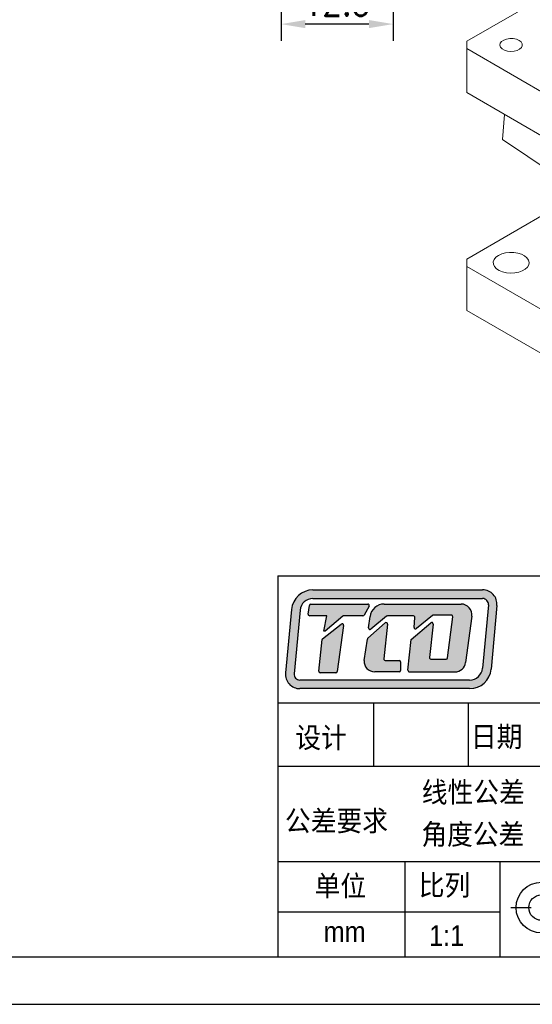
# Model space of a CAD drawing. Header units: millimetres. Extents: x 974 to 1271, y 297 to 507.
# Tile 3 of 5: x 1137 to 1195, y 297 to 406. Entities that reach past the tile are written whole.
import ezdxf

# ---------------------------------------------------------------- set-up
doc = ezdxf.new("R2010")
doc.units = ezdxf.units.MM
doc.header["$LTSCALE"] = 0.5
doc.layers.get('0').update_dxf_attribs({"lineweight": 25})
doc.layers.add('外框', color=7, linetype='Continuous', lineweight=25)
doc.layers.add('标注', color=1, linetype='Continuous', lineweight=15)
doc.styles.add('SLDTEXTSTYLE1', font='Gothic.ttf', dxfattribs={"width": 0.913, "bigfont": 'bigfont'})
doc.styles.get("Standard").update_dxf_attribs({"font": 'txt.shx', "width": 0.67})
doc.dimstyles.new('1.5', dxfattribs={"dimscale": 1.5, "dimtxt": 2.5, "dimasz": 1.8, "dimexe": 1.25, "dimexo": 0.625, "dimtad": 1, "dimdsep": 46, "dimtxsty": 'Standard', "dimcen": 1.8, "dimadec": 0, "dimazin": 0, "dimtfac": 1, "dimtmove": 0, "dimatfit": 3, "dimfxl": 0, "dimarcsym": 0})

# ---------------------------------------------------------------- blocks, each defined once
blk = doc.blocks.new('Y')
at = {"lineweight": 30}
for p, q in [((-4136.76, 2009.27), (-3862.74, 2009.27)), ((-4154.44, 2003.97), (-3857.44, 2003.97)), ((-4154.44, 2003.97), (-3857.44, 2003.97))]:
    blk.add_line(p, q, dxfattribs=at)
blk = doc.blocks.new('W')
blk.add_blockref('Y', (0, 0))
blk = doc.blocks.new('*D37')
at = {"layer": 'Defpoints', "color": 0, "transparency": 16777216}
for p in [(1166.59, 420.29), (1179.09, 414.79), (1166.59, 405.79)]:
    blk.add_point(p, dxfattribs=at)
at = {"layer": '标注', "color": 0, "lineweight": -2, "transparency": 16777216}
for p, q in [((1166.59, 419.35), (1166.59, 403.91)), ((1179.09, 413.85), (1179.09, 403.91)), ((1176.39, 405.79), (1169.29, 405.79))]:
    blk.add_line(p, q, dxfattribs=at)
at = {"layer": '标注', "color": 0, "transparency": 16777216}
for points in [[(1169.29, 406.24), (1169.29, 405.34), (1166.59, 405.79)], [(1176.39, 406.24), (1176.39, 405.34), (1179.09, 405.79)]]:
    blk.add_solid(points, dxfattribs=at)
at = {"layer": '标注', "color": 0, "transparency": 16777216, "insert": (1172.84, 408.6), "char_height": 3.75, "attachment_point": 5}
blk.add_mtext('12.5', dxfattribs=at)

msp = doc.modelspace()

# ---------------------------------------------------------------- hatches: boundary and pattern name
h = msp.add_hatch(color=256)
h.dxf.hatch_style = 1
h.paths.add_polyline_path([(1189.065, 342.773), (1170.145, 342.773, 0.3871904), (1167.756, 340.596), (1167.095, 333.523, 0.4417631), (1168.688, 331.774), (1187.618, 331.774, 0.3876272), (1190.008, 333.955), (1190.658, 341.027, 0.4413093)])
h.paths.add_polyline_path([(1189.065, 341.813, -0.4413093), (1189.702, 341.115), (1189.052, 334.043, -0.3876272), (1187.618, 332.734), (1168.688, 332.734, -0.4417631), (1168.051, 333.434), (1168.712, 340.507, -0.3871904), (1170.145, 341.813)], flags=16)
h.paths.add_polyline_path([(1176.263, 341.197, -0.5692565), (1176.404, 340.961), (1175.868, 339.972, -0.2751589), (1175.727, 339.888), (1173.57, 339.888, 0.1785487), (1173.466, 339.85), (1171.509, 338.179), (1171.371, 338.179), (1171.684, 339.891), (1169.783, 339.891, -0.4551699), (1169.625, 340.073), (1169.759, 341.043, -0.3736999), (1169.917, 341.181)], flags=0)
h.paths.add_polyline_path([(1173.3, 338.965, -0.6728841), (1173.558, 338.817), (1172.865, 333.686, -0.3754282), (1172.706, 333.547), (1170.956, 333.547, -0.4451596), (1170.797, 333.724), (1171.164, 337.231, -0.2032664), (1171.225, 337.34)], flags=0)
h.paths.add_polyline_path([(1178.103, 341.198), (1186.668, 341.198, -0.4535474), (1187.857, 339.839), (1187.171, 334.685, -0.3759441), (1185.981, 333.644), (1180.903, 333.644, -0.443757), (1180.743, 333.819), (1181.086, 337.238), (1183.283, 339.105, -0.6781546), (1183.546, 338.966), (1183.14, 335.242, 0.4464345), (1183.299, 335.064), (1184.998, 335.064, 0.3783283), (1185.157, 335.205), (1185.727, 339.779, 0.4510331), (1185.568, 339.959), (1183.569, 339.959, 0.1736567), (1183.467, 339.923), (1181.691, 338.464, -0.6630003), (1181.43, 338.601), (1181.522, 339.701, 0.4388203), (1181.363, 339.875), (1178.452, 339.875, 0.1753949), (1178.35, 339.838), (1176.618, 338.395, -0.6807563), (1176.357, 338.538), (1176.516, 339.798, -0.3779258)], flags=0)
h.paths.add_polyline_path([(1176.265, 337.395), (1178.199, 339.095, -0.6841835), (1178.464, 338.958), (1178.044, 335.092, 0.4462884), (1178.203, 334.915), (1179.756, 334.915, -0.4142136), (1179.916, 334.755), (1179.916, 333.804, -0.4142136), (1179.756, 333.644), (1177.041, 333.644, -0.4294817), (1175.842, 334.906), (1176.213, 337.3, -0.1758286)], flags=0)
h.paths.add_polyline_path([(1176.404, 340.961, 0.5692565), (1176.263, 341.197), (1169.917, 341.181, 0.3736999), (1169.759, 341.043), (1169.625, 340.073, 0.4551699), (1169.783, 339.891), (1171.684, 339.891), (1171.371, 338.179), (1171.509, 338.179), (1173.466, 339.85, -0.1785487), (1173.57, 339.888), (1175.727, 339.888, 0.2751589), (1175.868, 339.972)], flags=0)
h.paths.add_polyline_path([(1173.558, 338.817, 0.6728841), (1173.3, 338.965), (1171.225, 337.34, 0.2032664), (1171.164, 337.231), (1170.797, 333.724, 0.4451596), (1170.956, 333.547), (1172.706, 333.547, 0.3754282), (1172.865, 333.686)], flags=0)
h.paths.add_polyline_path([(1178.464, 338.958, 0.6841835), (1178.199, 339.095), (1176.265, 337.395, 0.1758286), (1176.213, 337.3), (1175.842, 334.906, 0.4294817), (1177.041, 333.644), (1179.756, 333.644, 0.4142136), (1179.916, 333.804), (1179.916, 334.755, 0.4142136), (1179.756, 334.915), (1178.203, 334.915, -0.4462884), (1178.044, 335.092)], flags=0)
h.paths.add_polyline_path([(1186.668, 341.198), (1178.103, 341.198, 0.3779258), (1176.516, 339.798), (1176.357, 338.538, 0.6807563), (1176.618, 338.395), (1178.35, 339.838, -0.1753949), (1178.452, 339.875), (1181.363, 339.875, -0.4388203), (1181.522, 339.701), (1181.43, 338.601, 0.6630003), (1181.691, 338.464), (1183.467, 339.923, -0.1736567), (1183.569, 339.959), (1185.568, 339.959, -0.4510331), (1185.727, 339.779), (1185.157, 335.205, -0.3783283), (1184.998, 335.064), (1183.299, 335.064, -0.4464345), (1183.14, 335.242), (1183.546, 338.966, 0.6781546), (1183.283, 339.105), (1181.086, 337.238), (1180.743, 333.819, 0.443757), (1180.903, 333.644), (1185.981, 333.644, 0.3759441), (1187.171, 334.685), (1187.857, 339.839, 0.4535474)], flags=0)
h = msp.add_hatch(color=256)
h.dxf.hatch_style = 1
h.paths.add_polyline_path([(1176.404, 340.961, 0.5692565), (1176.263, 341.197), (1169.917, 341.181, 0.3736999), (1169.759, 341.043), (1169.625, 340.073, 0.4551699), (1169.783, 339.891), (1171.684, 339.891), (1171.371, 338.179), (1171.509, 338.179), (1173.466, 339.85, -0.1785487), (1173.57, 339.888), (1175.727, 339.888, 0.2751589), (1175.868, 339.972)])
h.paths.add_polyline_path([(1173.558, 338.817, 0.6728841), (1173.3, 338.965), (1171.225, 337.34, 0.2032664), (1171.164, 337.231), (1170.797, 333.724, 0.4451596), (1170.956, 333.547), (1172.706, 333.547, 0.3754282), (1172.865, 333.686)])
h.paths.add_polyline_path([(1178.464, 338.958, 0.6841835), (1178.199, 339.095), (1176.265, 337.395, 0.1758286), (1176.213, 337.3), (1175.842, 334.906, 0.4294817), (1177.041, 333.644), (1179.756, 333.644, 0.4142136), (1179.916, 333.804), (1179.916, 334.755, 0.4142136), (1179.756, 334.915), (1178.203, 334.915, -0.4462884), (1178.044, 335.092)])
h.paths.add_polyline_path([(1186.668, 341.198), (1178.103, 341.198, 0.3779258), (1176.516, 339.798), (1176.357, 338.538, 0.6807563), (1176.618, 338.395), (1178.35, 339.838, -0.1753949), (1178.452, 339.875), (1181.363, 339.875, -0.4388203), (1181.522, 339.701), (1181.43, 338.601, 0.6630003), (1181.691, 338.464), (1183.467, 339.923, -0.1736567), (1183.569, 339.959), (1185.568, 339.959, -0.4510331), (1185.727, 339.779), (1185.157, 335.205, -0.3783283), (1184.998, 335.064), (1183.299, 335.064, -0.4464345), (1183.14, 335.242), (1183.546, 338.966, 0.6781546), (1183.283, 339.105), (1181.086, 337.238), (1180.743, 333.819, 0.443757), (1180.903, 333.644), (1185.981, 333.644, 0.3759441), (1187.171, 334.685), (1187.857, 339.839, 0.4535474)])

# ---------------------------------------------------------------- linework, layer by layer
at = {"color": 7, "linetype": 'Continuous', "lineweight": 15}
for p, q in [((1214.159, 419.383), (1187.288, 403.871)), ((1187.288, 403.871), (1187.288, 403.055)), ((1187.288, 403.055), (1214.159, 387.543)), ((1187.288, 403.055), (1187.288, 398.155)), ((1187.288, 398.155), (1214.159, 382.644)), ((1191.49, 395.73), (1191.28, 392.927)), ((1191.28, 392.927), (1196.918, 389.133)), ((1187.288, 379.62), (1197.188, 385.335)), ((1187.288, 378.803), (1187.288, 379.62)), ((1214.159, 363.292), (1187.288, 378.803)), ((1187.288, 373.904), (1187.288, 378.803)), ((1214.159, 358.392), (1187.288, 373.904))]:
    msp.add_line(p, q, dxfattribs=at)
at = {"lineweight": 30}
for p, q in [((1166.249, 344.35), (1265.249, 344.35)), ((1166.249, 344.35), (1166.249, 301.922)), ((1176.91, 330.207), (1176.91, 323.136)), ((1187.463, 330.207), (1187.463, 323.136)), ((1166.249, 323.136), (1265.249, 323.136)), ((1166.249, 312.529), (1265.249, 312.529)), ((1180.392, 312.529), (1180.392, 301.922)), ((1190.999, 312.529), (1190.999, 301.922)), ((1192.207, 307.392), (1194.483, 307.392)), ((1166.249, 306.922), (1190.999, 306.922))]:
    msp.add_line(p, q, dxfattribs=at)
for p, q in [((1170.145, 342.773), (1189.065, 342.773)), ((1169.917, 341.181), (1176.263, 341.197)), ((1170.145, 341.813), (1189.065, 341.813)), ((1178.103, 341.198), (1186.668, 341.198)), ((1189.702, 341.115), (1189.052, 334.043)), ((1167.756, 340.596), (1167.095, 333.523)), ((1168.712, 340.507), (1168.051, 333.434)), ((1169.625, 340.073), (1169.759, 341.043)), ((1176.404, 340.961), (1175.868, 339.972)), ((1185.568, 339.959), (1183.569, 339.959)), ((1190.658, 341.027), (1190.008, 333.955)), ((1171.684, 339.891), (1169.783, 339.891)), ((1171.225, 337.34), (1173.3, 338.965)), ((1171.371, 338.179), (1171.684, 339.891)), ((1173.466, 339.85), (1171.509, 338.179)), ((1175.727, 339.888), (1173.57, 339.888)), ((1176.265, 337.395), (1178.199, 339.095)), ((1176.357, 338.538), (1176.516, 339.798)), ((1178.35, 339.838), (1176.618, 338.395)), ((1178.464, 338.958), (1178.044, 335.092)), ((1181.363, 339.875), (1178.452, 339.875)), ((1181.086, 337.238), (1183.283, 339.105)), ((1181.43, 338.601), (1181.522, 339.701)), ((1183.467, 339.923), (1181.691, 338.464)), ((1183.546, 338.966), (1183.14, 335.242)), ((1185.157, 335.205), (1185.727, 339.779)), ((1187.857, 339.839), (1187.171, 334.685)), ((1171.509, 338.179), (1171.371, 338.179)), ((1173.558, 338.817), (1172.865, 333.686)), ((1170.797, 333.724), (1171.164, 337.231)), ((1175.842, 334.906), (1176.213, 337.3)), ((1180.743, 333.819), (1181.086, 337.238)), ((1178.203, 334.915), (1179.756, 334.915)), ((1179.916, 334.755), (1179.916, 333.804)), ((1183.299, 335.064), (1184.998, 335.064)), ((1172.706, 333.547), (1170.956, 333.547)), ((1179.756, 333.644), (1177.041, 333.644)), ((1180.903, 333.644), (1185.981, 333.644)), ((1187.618, 332.734), (1168.688, 332.734)), ((1187.618, 331.774), (1168.688, 331.774)), ((1166.249, 330.207), (1265.249, 330.207))]:
    msp.add_line(p, q)
at = {"color": 7, "linetype": 'Continuous', "lineweight": 15, "flags": 128}
for points in [[(1193.122, 403.973), (1192.822, 404.101), (1192.471, 404.172), (1192.098, 404.18), (1191.738, 404.124), (1191.423, 404.01), (1191.18, 403.847), (1191.031, 403.649), (1190.989, 403.436), (1191.058, 403.224), (1191.232, 403.034), (1191.496, 402.882), (1191.825, 402.782), (1192.191, 402.742), (1192.562, 402.766), (1192.903, 402.852), (1193.186, 402.992), (1193.384, 403.174), (1193.48, 403.382), (1193.466, 403.597), (1193.343, 403.8), (1193.122, 403.973)], [(1190.824, 380.028), (1191.188, 380.194), (1191.609, 380.307), (1192.064, 380.362), (1192.528, 380.354), (1192.977, 380.284), (1193.385, 380.157), (1193.732, 379.979), (1193.999, 379.759), (1194.17, 379.51), (1194.237, 379.245), (1194.197, 378.978), (1194.051, 378.724), (1193.807, 378.495), (1193.479, 378.306), (1193.083, 378.165), (1192.643, 378.081), (1192.18, 378.057), (1191.721, 378.096), (1191.289, 378.195), (1190.909, 378.349), (1190.6, 378.549), (1190.38, 378.785), (1190.259, 379.044), (1190.246, 379.312), (1190.34, 379.575), (1190.536, 379.818), (1190.824, 380.028)]]:
    msp.add_lwpolyline(points, dxfattribs=at)
at = {"lineweight": 30}
for radius in [2.829, 1.414]:
    msp.add_circle((1195.621, 307.392), radius, dxfattribs=at)
for centre, radius, start, end in [((1170.145, 340.373), 2.4, 90, 174.66371), ((1189.065, 341.173), 1.6, 354.75075, 90), ((1170.145, 340.373), 1.44, 90, 174.66371), ((1169.918, 341.021), 0.16, 90.14277, 172.10561), ((1176.263, 341.037), 0.16, 331.53887, 90.14277), ((1178.103, 339.598), 1.6, 90, 172.81149), ((1186.668, 339.998), 1.2, 352.41382, 90), ((1189.065, 341.173), 0.64, 354.75075, 90), ((1169.783, 340.051), 0.16, 172.10561, 270), ((1175.727, 340.048), 0.16, 270, 331.53887), ((1183.569, 339.799), 0.16, 90, 129.4062), ((1185.568, 339.799), 0.16, 352.89219, 90), ((1173.399, 338.839), 0.16, 352.31021, 128.05413), ((1173.57, 339.728), 0.16, 90, 130.49363), ((1178.305, 338.975), 0.16, 353.7974, 131.31456), ((1178.452, 339.715), 0.16, 90, 129.79279), ((1181.363, 339.715), 0.16, 355.22864, 90), ((1183.387, 338.983), 0.16, 353.76947, 130.34282), ((1176.515, 338.518), 0.16, 172.81149, 309.79279), ((1181.59, 338.587), 0.16, 175.22864, 309.4062), ((1171.323, 337.214), 0.16, 128.05413, 174.01321), ((1176.371, 337.275), 0.16, 131.31456, 171.20377), ((1177.041, 334.844), 1.2, 177.02945, 270), ((1178.203, 335.075), 0.16, 173.7974, 270), ((1179.756, 334.755), 0.16, 0, 90), ((1183.299, 335.224), 0.16, 173.76947, 270), ((1184.998, 335.224), 0.16, 270, 352.89219), ((1185.981, 334.844), 1.2, 270, 352.41382), ((1168.688, 333.374), 1.6, 174.66371, 270), ((1168.688, 333.374), 0.64, 174.66371, 270), ((1170.956, 333.707), 0.16, 174.01321, 270), ((1172.706, 333.707), 0.16, 270, 352.31021), ((1179.756, 333.804), 0.16, 270, 0), ((1180.903, 333.804), 0.16, 174.28163, 270), ((1187.618, 334.174), 1.44, 270, 354.75075), ((1187.618, 334.174), 2.4, 270, 354.75075)]:
    msp.add_arc(centre, radius, start, end)

# ---------------------------------------------------------------- block references
at = {"layer": '外框', "lineweight": 25}
msp.add_blockref('W', (5127.988, -1707.351), dxfattribs=at)

# ---------------------------------------------------------------- texts
at = {"style": 'SLDTEXTSTYLE1', "width": 0.913}
for s, p in [('设计', (1168.188, 325.171)), ('日期', (1187.761, 325.287)), ('线性公差', (1182.282, 319.093)), ('公差要求', (1167.031, 315.901)), ('角度公差', (1182.239, 314.401)), ('单位', (1170.342, 308.656)), ('比列', (1181.948, 308.737)), (' mm', (1170.558, 303.552)), ('1:1', (1183.095, 303.127))]:
    msp.add_text(s, height=2.304, dxfattribs=at).set_placement(p)

# ---------------------------------------------------------------- dimensions: what is measured, and where the dimension line sits
at = {"layer": '标注'}
dim = msp.add_linear_dim(base=(1166.588, 405.787), p1=(1179.088, 414.79), p2=(1166.588, 420.29), dimstyle='1.5', dxfattribs=at)
dim.commit()
dim.dimension.update_dxf_attribs({"geometry": '*D37', "text_midpoint": (1172.838, 408.599)})

doc.saveas('drawing.dxf')
